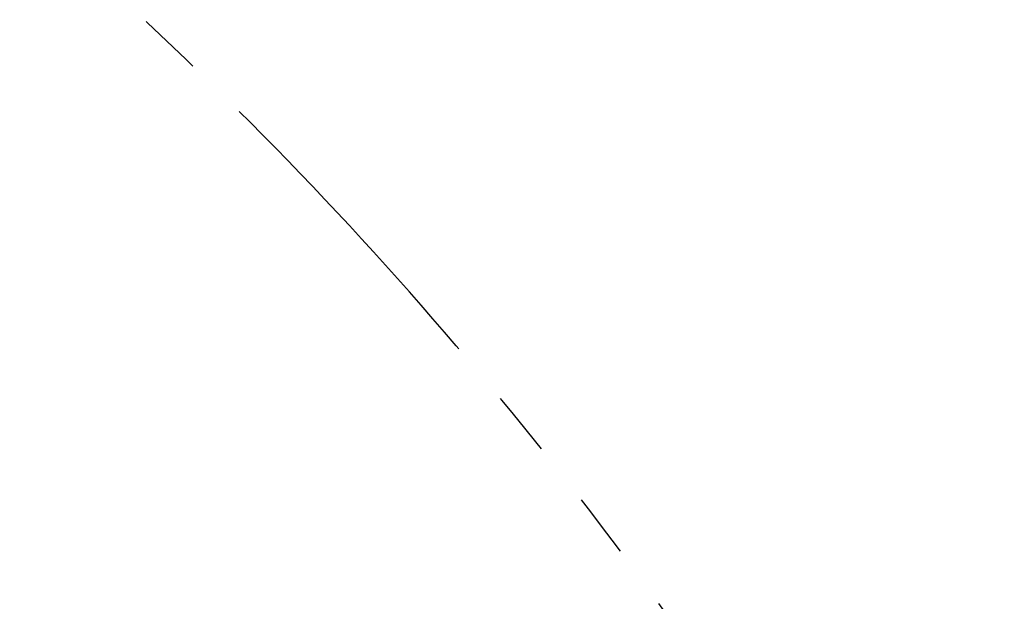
# Model space of a CAD drawing. Header units: millimetres. Extents: x 0 to 16820, y 0 to 11880.
# Tile 73 of 120: x 9190 to 9576, y 8059 to 8287. Entities that reach past the tile are written whole.
import ezdxf

# ---------------------------------------------------------------- set-up
doc = ezdxf.new("R2010")
doc.units = ezdxf.units.MM
doc.header["$LTSCALE"] = 20
doc.linetypes.add('PHANTOM', pattern=[12.7, 6.35, -1.27, 1.27, -1.27, 1.27, -1.27])
doc.styles.add('SLDTEXTSTYLE0', font='TXT', dxfattribs={"width": 0.605})
doc.dimstyles.new('SLDDIMSTYLE1', dxfattribs={"dimtxt": 140, "dimasz": 100, "dimexe": 0, "dimexo": 0.0625, "dimgap": 35, "dimtad": 1, "dimtoh": 1, "dimdec": 1, "dimrnd": 1e-09, "dimzin": 12, "dimdsep": 46, "dimtxsty": 'SLDTEXTSTYLE0', "dimsah": 1, "dimcen": 0.09, "dimadec": 0, "dimazin": 0, "dimtfac": 1, "dimtofl": 0, "dimtmove": 0, "dimatfit": 3, "dimfxl": 0, "dimfrac": 2, "dimtolj": 1, "dimtzin": 12, "dimarcsym": 0})

# ---------------------------------------------------------------- blocks, each defined once
blk = doc.blocks.new('*D12')
at = {"color": 7, "linetype": 'Continuous', "lineweight": 0}
for p, q in [((8169.5, 9516.47), (11047.1, 9516.47)), ((11017.1, 9516.47), (11017.1, 6644.47)), ((8318.2, 6644.47), (11047.1, 6644.47))]:
    blk.add_line(p, q, dxfattribs=at)
for points in [[(11017.1, 9516.47), (11002.1, 9416.47), (11032.1, 9416.47)], [(11017.1, 6644.47), (11032.1, 6744.47), (11002.1, 6744.47)]]:
    blk.add_solid(points, dxfattribs=at)
at = {"color": 7, "linetype": 'Continuous', "lineweight": 0, "insert": (10836.63, 7866.59), "char_height": 140, "attachment_point": 1, "rotation": 90, "style": 'SLDTEXTSTYLE0'}
blk.add_mtext('2872', dxfattribs=at)

msp = doc.modelspace()

# ---------------------------------------------------------------- linework, layer by layer
at = {"color": 7, "linetype": 'Continuous', "lineweight": 30}
msp.add_arc((8169.5, 7139.47), 2377, 300, 180, dxfattribs=at)
at = {"color": 7, "linetype": 'PHANTOM', "lineweight": 30}
msp.add_arc((8169.5, 7139.47), 1568.22, 354.08007, 125.91993, dxfattribs=at)

# ---------------------------------------------------------------- dimensions: what is measured, and where the dimension line sits
at = {"color": 7, "linetype": 'Continuous', "lineweight": 0}
dim = msp.add_linear_dim(base=(11017.1, 6644.47), p1=(8169.5, 9516.47), p2=(8318.2, 6644.47), angle=90, dimstyle='SLDDIMSTYLE1', dxfattribs=at)
dim.commit()
dim.dimension.update_dxf_attribs({"geometry": '*D12', "text_midpoint": (11017.1, 8080.47), "dimtype": 160})

doc.saveas('drawing.dxf')
